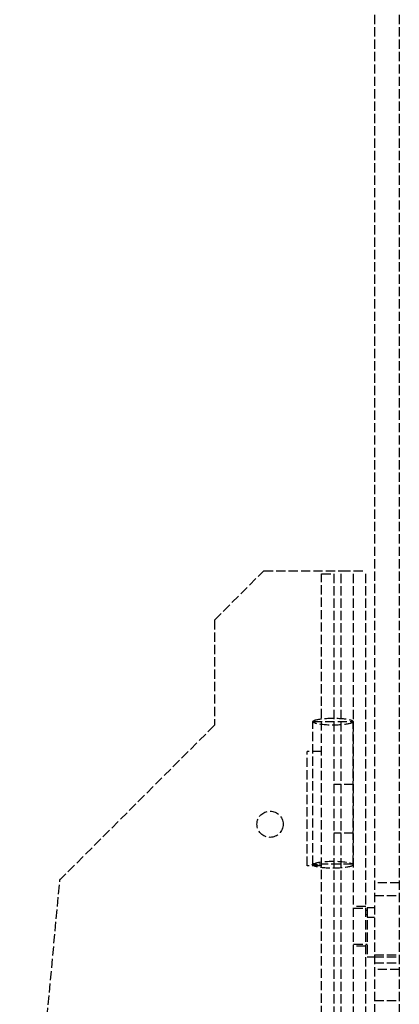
# Model space of a CAD drawing. Header units: millimetres. Extents: x -205 to 205, y 0 to 637.
# Tile 58 of 82: x 117 to 179, y 159 to 319. Entities that reach past the tile are written whole.
import ezdxf

# ---------------------------------------------------------------- set-up
doc = ezdxf.new("R2010")
doc.units = ezdxf.units.MM
doc.header["$LTSCALE"] = 10
doc.linetypes.add('ALLCAD_Strich', pattern=[0.2, 0.15, -0.05])
doc.layers.add('BESCH_KONT_sich_schn_grun_2d', color=10, linetype='Continuous')

msp = doc.modelspace()

# ---------------------------------------------------------------- linework, layer by layer
at = {"layer": 'BESCH_KONT_sich_schn_grun_2d', "linetype": 'ALLCAD_Strich'}
for p, q in [((174.6, 427.36), (174.6, 7.35)), ((178.6, 427.36), (178.6, 7.35)), ((148.7, 221.48), (156.7, 229.48)), ((156.7, 229.48), (169.2, 229.48)), ((169.2, 1.48), (169.2, 229.48)), ((169.2, 229.48), (173.2, 229.48)), ((171.2, 1.48), (171.2, 229.48)), ((173.2, 1.48), (173.2, 229.48)), ((166, 228.98), (168, 228.98)), ((166, 89.62), (166, 228.98)), ((168, 228.98), (168, 89.62)), ((148.7, 221.48), (148.7, 204.48)), ((148.7, 204.48), (123.81, 179.59)), ((164.63, 205.07), (171.13, 205.07)), ((164.63, 181.93), (164.63, 205.07)), ((171.13, 181.93), (171.13, 205.07)), ((163.7, 199.9), (163.7, 200.23)), ((166, 200.23), (163.7, 200.23)), ((163.7, 181.74), (163.7, 199.9)), ((171.2, 194.93), (168, 194.93)), ((171.2, 187.03), (168, 187.03)), ((166, 181.74), (163.7, 181.74)), ((164.5, 181.93), (164.5, 181.93)), ((164.63, 181.93), (165.3, 181.93)), ((164.87, 182), (164.66, 182)), ((171.1, 182), (164.93, 182)), ((165.3, 181.93), (165.3, 181.93)), ((117.2, 109.48), (123.7, 179.48)), ((123.71, 179.59), (123.7, 179.48)), ((123.71, 179.59), (123.81, 179.59)), ((178.6, 178.98), (174.6, 178.98)), ((174.6, 176.93), (178.6, 176.93)), ((173.2, 175.18), (171.2, 175.18)), ((171.2, 174.88), (173.2, 174.88)), ((173.4, 174.51), (173.2, 174.51)), ((173.2, 173.88), (173.4, 173.88)), ((174.6, 174.96), (173.4, 174.96)), ((173.4, 174.96), (173.4, 167.03)), ((173.4, 173.43), (174.6, 173.43)), ((171.2, 169.08), (173.2, 169.08)), ((173.2, 168.78), (171.2, 168.78)), ((173.2, 169.08), (173.4, 169.08)), ((174.6, 167.35), (178.6, 167.35)), ((173.4, 167.03), (174.6, 167.03)), ((174.6, 167.03), (178.6, 167.03)), ((174.6, 166.05), (178.6, 166.05)), ((178.6, 164.98), (174.6, 164.98)), ((174.6, 159.98), (178.6, 159.98))]:
    msp.add_line(p, q, dxfattribs=at)
msp.add_circle((157.7, 188.48), 2.12, dxfattribs=at)
at = {"layer": 'BESCH_KONT_sich_schn_grun_2d', "linetype": 'ALLCAD_Strich', "extrusion": (0, 0, -1)}
for centre, major_axis, ratio, start_param, end_param in [((167.88, 205.07), (-3.25, 0), 0.173083, 0, 3.141593), ((167.88, 205.07), (-3.25, 0), 0.173648, -3.141593, 0), ((164.9, 181.93), (-0.4, 0), 0.173739, -1.570796, 1.487541), ((164.9, 181.93), (-0.4, 0), 0.174441, -1.570796, -0.785397), ((167.88, 181.93), (3.25, 0), 0.173083, -0.127569, 3.141593), ((167.88, 181.93), (-3.25, 0), 0.173083, 0.099058, 0.127569), ((167.88, 181.93), (-3.25, 0), 0.173739, 0.127569, 3.014024), ((164.9, 181.93), (-0.4, 0), 0.173739, -3.05302, -1.570796), ((164.9, 181.93), (-0.4, 0), 0.174441, -2.35523, -1.570796), ((164.9, 181.93), (-0.4, 0), 0.173739, -4.629146, -3.176642), ((164.9, 181.93), (-0.4, 0), 0.173739, -3.156362, -3.090652)]:
    msp.add_ellipse(centre, major_axis=major_axis, ratio=ratio, start_param=start_param, end_param=end_param, dxfattribs=at)
at = {"layer": 'BESCH_KONT_sich_schn_grun_2d', "linetype": 'ALLCAD_Strich'}
for centre, major_axis, ratio, start_param, end_param in [((167.88, 181.93), (3.25, 0), 0.174441, -3.24065, -3.141593), ((164.9, 181.93), (0.4, 0), 0.173084, -4.629134, -4.264036), ((164.9, 181.93), (0.4, 0), 0.173084, 1.121381, 1.487554), ((164.9, 181.93), (0.4, 0), 0.173084, -0.033692, 0.000609)]:
    msp.add_ellipse(centre, major_axis=major_axis, ratio=ratio, start_param=start_param, end_param=end_param, dxfattribs=at)
for points, knots in [([(164.5, 181.93), (164.5, 181.93), (164.5, 181.93), (164.5, 181.93), (164.5, 181.94), (164.5, 181.94), (164.5, 181.94), (164.5, 181.94), (164.5, 181.94), (164.5, 181.94), (164.51, 181.94), (164.51, 181.94), (164.51, 181.95), (164.51, 181.95), (164.51, 181.95), (164.51, 181.95), (164.51, 181.95), (164.52, 181.95), (164.52, 181.95), (164.52, 181.95), (164.52, 181.95), (164.52, 181.95), (164.53, 181.96), (164.53, 181.96), (164.53, 181.96), (164.53, 181.96), (164.54, 181.96), (164.54, 181.96), (164.54, 181.96), (164.54, 181.96), (164.55, 181.96), (164.55, 181.97), (164.55, 181.97), (164.56, 181.97), (164.56, 181.97), (164.56, 181.97), (164.57, 181.97), (164.57, 181.97), (164.57, 181.97), (164.58, 181.97), (164.58, 181.97), (164.59, 181.97), (164.59, 181.98), (164.59, 181.98), (164.6, 181.98), (164.6, 181.98), (164.61, 181.98), (164.61, 181.98), (164.62, 181.98), (164.62, 181.98), (164.63, 181.98), (164.63, 181.98), (164.64, 181.98), (164.64, 181.98), (164.65, 181.99), (164.65, 181.99), (164.66, 181.99), (164.66, 181.99), (164.67, 181.99), (164.67, 181.99), (164.68, 181.99), (164.68, 181.99), (164.69, 181.99), (164.69, 181.99), (164.7, 181.99), (164.71, 181.99), (164.71, 181.99), (164.72, 181.99), (164.72, 181.99), (164.73, 181.99)], [0.0020844, 0.0020844, 0.0020844, 0.0020844, 0.03125, 0.03125, 0.03125, 0.0625, 0.0625, 0.0625, 0.09375, 0.09375, 0.09375, 0.125, 0.125, 0.125, 0.15625, 0.15625, 0.15625, 0.1875, 0.1875, 0.1875, 0.21875, 0.21875, 0.21875, 0.25, 0.25, 0.25, 0.28125, 0.28125, 0.28125, 0.3125, 0.3125, 0.3125, 0.34375, 0.34375, 0.34375, 0.375, 0.375, 0.375, 0.40625, 0.40625, 0.40625, 0.4375, 0.4375, 0.4375, 0.46875, 0.46875, 0.46875, 0.5, 0.5, 0.5, 0.53125, 0.53125, 0.53125, 0.5625, 0.5625, 0.5625, 0.59375, 0.59375, 0.59375, 0.625, 0.625, 0.625, 0.65625, 0.65625, 0.65625, 0.6875, 0.6875, 0.6875, 0.7145698, 0.7145698, 0.7145698, 0.7145698]), ([(164.5, 181.93), (164.5, 181.93), (164.5, 181.93), (164.5, 181.94), (164.51, 181.95), (164.55, 181.97), (164.58, 181.97), (164.62, 181.98), (164.62, 181.98), (164.63, 181.98)], [-0.6302476, -0.6302476, -0.6302476, -0.6302476, -0.6203402, -0.6203402, -0.4721027, -0.4721027, -0.3183657, -0.3183657, -0.2990661, -0.2990661, -0.2990661, -0.2990661]), ([(164.62, 181.88), (164.61, 181.88), (164.6, 181.88), (164.57, 181.89), (164.54, 181.9), (164.51, 181.91), (164.5, 181.92), (164.5, 181.93)], [-0.9452789, -0.9452789, -0.9452789, -0.9452789, -0.9147304, -0.9147304, -0.7788885, -0.7788885, -0.6437489, -0.6437489, -0.6437489, -0.6437489]), ([(164.62, 181.88), (164.61, 181.88), (164.6, 181.88), (164.59, 181.89), (164.58, 181.89), (164.57, 181.89), (164.56, 181.9), (164.55, 181.9), (164.54, 181.9), (164.53, 181.9), (164.52, 181.91), (164.52, 181.91), (164.51, 181.91), (164.51, 181.92), (164.5, 181.92), (164.5, 181.92), (164.5, 181.93), (164.5, 181.93), (164.5, 181.93)], [0.5, 0.5, 0.5, 0.5, 0.53125, 0.5625, 0.59375, 0.625, 0.65625, 0.6875, 0.71875, 0.75, 0.78125, 0.8125, 0.84375, 0.875, 0.90625, 0.9375, 0.96875, 0.9985631, 0.9985631, 0.9985631, 0.9985631]), ([(164.64, 181.99), (164.64, 181.99), (164.64, 181.99), (164.64, 181.99), (164.64, 181.99), (164.64, 181.99)], [0.0000960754, 0.0000960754, 0.0000960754, 0.0000960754, 0.0002909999, 0.0002909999, 0.000539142, 0.000539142, 0.000539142, 0.000539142]), ([(165.3, 181.93), (165.3, 181.94), (165.29, 181.95), (165.25, 181.97), (165.23, 181.97), (165.16, 181.99), (165.12, 181.99), (165.07, 181.99)], [0, 0, 0, 0, 0.1586579, 0.1586579, 0.2991968, 0.2991968, 0.449618, 0.449618, 0.449618, 0.449618]), ([(165.07, 181.99), (165.08, 181.99), (165.08, 181.99), (165.09, 181.99), (165.09, 181.99), (165.1, 181.99), (165.11, 181.99), (165.11, 181.99), (165.12, 181.99), (165.12, 181.99), (165.13, 181.99), (165.13, 181.99), (165.14, 181.99), (165.14, 181.99), (165.15, 181.99), (165.15, 181.99), (165.16, 181.98), (165.16, 181.98), (165.17, 181.98), (165.17, 181.98), (165.18, 181.98), (165.18, 181.98), (165.19, 181.98), (165.19, 181.98), (165.2, 181.98), (165.2, 181.98), (165.21, 181.98), (165.21, 181.98), (165.21, 181.97), (165.22, 181.97), (165.22, 181.97), (165.23, 181.97), (165.23, 181.97), (165.23, 181.97), (165.24, 181.97), (165.24, 181.97), (165.24, 181.97), (165.25, 181.97), (165.25, 181.97), (165.25, 181.96), (165.26, 181.96), (165.26, 181.96), (165.26, 181.96), (165.26, 181.96), (165.27, 181.96), (165.27, 181.96), (165.27, 181.96), (165.27, 181.96), (165.28, 181.95), (165.28, 181.95), (165.28, 181.95), (165.28, 181.95), (165.28, 181.95), (165.29, 181.95), (165.29, 181.95), (165.29, 181.95), (165.29, 181.95), (165.29, 181.95), (165.29, 181.94), (165.29, 181.94), (165.3, 181.94), (165.3, 181.94), (165.3, 181.94), (165.3, 181.94), (165.3, 181.94), (165.3, 181.94), (165.3, 181.93), (165.3, 181.93), (165.3, 181.93), (165.3, 181.93)], [0.2861064, 0.2861064, 0.2861064, 0.2861064, 0.3125, 0.3125, 0.3125, 0.34375, 0.34375, 0.34375, 0.375, 0.375, 0.375, 0.40625, 0.40625, 0.40625, 0.4375, 0.4375, 0.4375, 0.46875, 0.46875, 0.46875, 0.5, 0.5, 0.5, 0.53125, 0.53125, 0.53125, 0.5625, 0.5625, 0.5625, 0.59375, 0.59375, 0.59375, 0.625, 0.625, 0.625, 0.65625, 0.65625, 0.65625, 0.6875, 0.6875, 0.6875, 0.71875, 0.71875, 0.71875, 0.75, 0.75, 0.75, 0.78125, 0.78125, 0.78125, 0.8125, 0.8125, 0.8125, 0.84375, 0.84375, 0.84375, 0.875, 0.875, 0.875, 0.90625, 0.90625, 0.90625, 0.9375, 0.9375, 0.9375, 0.96875, 0.96875, 0.96875, 0.9776777, 0.9776777, 0.9776777, 0.9776777]), ([(165.3, 181.93), (165.3, 181.92), (165.29, 181.91), (165.25, 181.9), (165.22, 181.89), (165.18, 181.88), (165.18, 181.88), (165.18, 181.88)], [-0.6167644, -0.6167644, -0.6167644, -0.6167644, -0.4721027, -0.4721027, -0.3183657, -0.3183657, -0.3148091, -0.3148091, -0.3148091, -0.3148091]), ([(165.3, 181.93), (165.3, 181.93), (165.3, 181.92), (165.3, 181.92), (165.3, 181.92), (165.3, 181.92), (165.3, 181.92), (165.29, 181.92), (165.29, 181.92), (165.29, 181.92), (165.29, 181.92), (165.29, 181.92), (165.29, 181.91), (165.29, 181.91), (165.28, 181.91), (165.28, 181.91), (165.28, 181.91), (165.28, 181.91), (165.28, 181.91), (165.27, 181.91), (165.27, 181.91), (165.27, 181.9), (165.27, 181.9), (165.26, 181.9), (165.26, 181.9), (165.26, 181.9), (165.26, 181.9), (165.25, 181.9), (165.25, 181.9), (165.25, 181.9), (165.24, 181.9), (165.24, 181.89), (165.24, 181.89), (165.23, 181.89), (165.23, 181.89), (165.23, 181.89), (165.22, 181.89), (165.22, 181.89), (165.21, 181.89), (165.21, 181.89), (165.21, 181.89), (165.2, 181.89), (165.2, 181.88), (165.19, 181.88), (165.19, 181.88), (165.18, 181.88), (165.18, 181.88), (165.18, 181.88), (165.18, 181.88)], [0.0563858, 0.0563858, 0.0563858, 0.0563858, 0.0625, 0.0625, 0.0625, 0.09375, 0.09375, 0.09375, 0.125, 0.125, 0.125, 0.15625, 0.15625, 0.15625, 0.1875, 0.1875, 0.1875, 0.21875, 0.21875, 0.21875, 0.25, 0.25, 0.25, 0.28125, 0.28125, 0.28125, 0.3125, 0.3125, 0.3125, 0.34375, 0.34375, 0.34375, 0.375, 0.375, 0.375, 0.40625, 0.40625, 0.40625, 0.4375, 0.4375, 0.4375, 0.46875, 0.46875, 0.46875, 0.5, 0.5, 0.5, 0.5006143, 0.5006143, 0.5006143, 0.5006143]), ([(165.3, 181.93), (165.3, 181.93), (165.3, 181.93), (165.3, 181.93), (165.3, 181.93), (165.3, 181.93), (165.3, 181.93)], [0.02145826, 0.02145826, 0.02145826, 0.02145826, 0.03125, 0.03125, 0.03125, 0.0324292, 0.0324292, 0.0324292, 0.0324292])]:
    msp.add_open_spline(points, degree=3, knots=knots, dxfattribs=at)
for points in [[(164.5, 181.93), (164.5, 181.93), (164.5, 181.93), (164.5, 181.93)], [(164.5, 181.93), (164.5, 181.93), (164.5, 181.93), (164.5, 181.93)], [(164.5, 181.93), (164.5, 181.93), (164.5, 181.93), (164.5, 181.93)], [(164.63, 181.98), (164.63, 181.98), (164.64, 181.98), (164.64, 181.99)], [(164.73, 181.99), (164.7, 181.99), (164.67, 181.99), (164.64, 181.99)], [(165.3, 181.93), (165.3, 181.93), (165.3, 181.93), (165.3, 181.93)], [(165.3, 181.93), (165.3, 181.93), (165.3, 181.93), (165.3, 181.93)], [(165.3, 181.93), (165.3, 181.93), (165.3, 181.93), (165.3, 181.93)]]:
    msp.add_open_spline(points, degree=3, dxfattribs=at)

doc.saveas('drawing.dxf')
